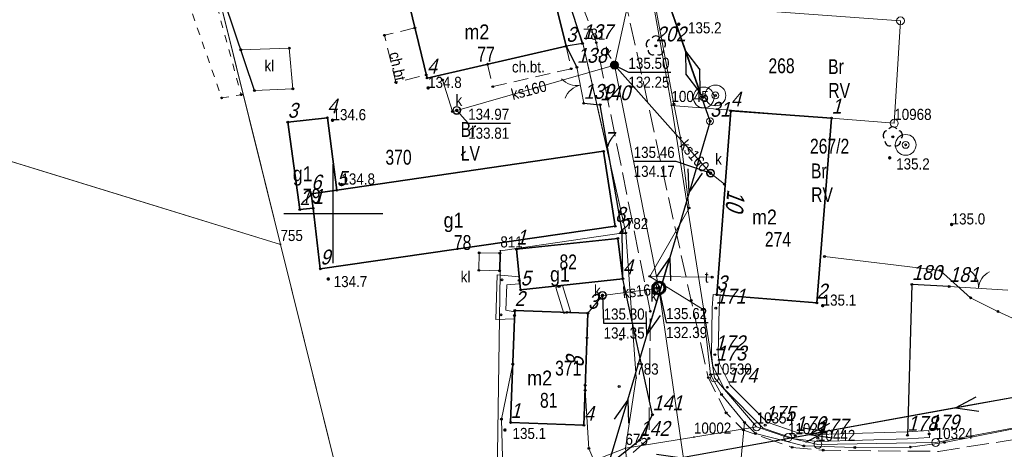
# Model space of a CAD drawing. Header units: metres. Extents: x 5548743 to 5556416, y 5707500 to 5714000.
# Tile 11 of 244: x 5551368 to 5551468, y 5711376 to 5711420. Entities that reach past the tile are written whole.
import ezdxf
from ezdxf.enums import TextEntityAlignment as Align

# ---------------------------------------------------------------- set-up
doc = ezdxf.new("R2010")
doc.units = ezdxf.units.M
for name, pattern in [('0.75_0.75', [1.5, 0.75, -0.75]), ('1.5_0.75', [2.25, 1.5, -0.75]), ('2.25_0.75', [3, 2.25, -0.75]), ('219-1000', [0]), ('otob_1000', [0]), ('suep_nn_1000', [0])]:
    doc.linetypes.add(name, pattern=pattern)
doc.layers.get('0').update_dxf_attribs({"color": 2, "lineweight": 5})
doc.styles.get("Standard").update_dxf_attribs({"font": 'Working1250', "width": 0.75})
doc.linetypes.add('902-1000', pattern='A,5,0,[1,ksztalty.shx,S=1,R=0,X=0,Y=0],5', length=10)
doc.linetypes.add('otdn_1000', pattern='A,7,0,[21,ksztalty.shx,S=0.7,R=0,X=0,Y=0]', length=7)

# ---------------------------------------------------------------- blocks, each defined once
blk = doc.blocks.new('PUNKTBUD')
at = {"color": 0}
blk.add_circle((0, 0), 0.09, dxfattribs=at)
blk = doc.blocks.new('203')
at = {"linetype": 'Continuous', "lineweight": 0}
h = blk.add_hatch(color=0, dxfattribs=at)
edge = h.paths.add_edge_path()
edge.add_arc((0, 0), 0.09, 0, 360)
blk = doc.blocks.new('202')
at = {"color": 0, "linetype": 'Continuous', "lineweight": 0}
blk.add_circle((0, 0), 0.4, dxfattribs=at)
blk = doc.blocks.new('SUEP1')
at = {"color": 0, "linetype": 'Continuous'}
for p, q in [((0, 0), (7.5, 0)), ((7.5, 0), (5.25, 0.75)), ((7.5, 0), (5.25, -0.75)), ((7.5, 0), (22.5, 0)), ((22.5, 0), (20.25, 0.75)), ((22.5, 0), (20.25, -0.75))]:
    blk.add_line(p, q, dxfattribs=at)
blk = doc.blocks.new('PW01')
at = {"linetype": 'Continuous', "lineweight": 13}
h = blk.add_hatch(color=0, dxfattribs=at)
edge = h.paths.add_edge_path()
edge.add_arc((0, 0), 0.18, 0, 360)
blk = doc.blocks.new('OK02')
at = {"color": 0, "linetype": 'Continuous', "lineweight": 0}
for centre, start, end in [((-2, 0), 0, 60), ((2, 0), 120, 180)]:
    blk.add_arc(centre, 2, start, end, dxfattribs=at)
blk = doc.blocks.new('US13')
at = {"color": 0, "linetype": 'Continuous', "lineweight": 13}
for radius in [1.05, 0.35]:
    blk.add_circle((0, 0), radius, dxfattribs=at)
blk = doc.blocks.new('OP021')
at = {"linetype": 'Continuous', "lineweight": 13}
h = blk.add_hatch(color=0, dxfattribs=at)
edge = h.paths.add_edge_path()
edge.add_arc((0, 0), 0.1, 0, 360)
at = {"color": 0, "linetype": 'Continuous', "lineweight": -3}
for centre, start, end in [((0, 0.5), 38.316, 141.684), ((-0.476, 0.154), 110.388, 213.756), ((0.476, 0.154), 326.244, 69.612), ((-0.294, -0.404), 182.272, 285.64), ((0.294, -0.404), 254.36, 357.728), ((0.294, -0.404), 254.36, 357.728)]:
    blk.add_arc(centre, 0.5, start, end, dxfattribs=at)
blk = doc.blocks.new('US22')
at = {"color": 0, "linetype": 'Continuous', "lineweight": 0}
blk.add_circle((0, 0), 0.4, dxfattribs=at)
blk = doc.blocks.new('US15')
at = {"color": 0, "linetype": 'Continuous', "lineweight": 13}
blk.add_circle((0, 0), 0.35, dxfattribs=at)
blk = doc.blocks.new('PIKIETAW1891')
at = {"color": 0}
blk.add_circle((0, 0), 0.09, dxfattribs=at)
blk = doc.blocks.new('RAMKA1000K')
at = {"color": 0}
for p, q in [((200, 395), (200, 405)), ((195, 400), (205, 400))]:
    blk.add_line(p, q, dxfattribs=at)

msp = doc.modelspace()

# ---------------------------------------------------------------- linework, layer by layer
at = {"layer": '217-kontur klasyfikacyjny', "color": 3, "linetype": 'CONTINUOUS', "lineweight": 18, "flags": 128}
for points in [[(5551385.18, 5711435.09), (5551392.75, 5711404.65)], [(5551392.75, 5711404.65), (5551385.18, 5711435.09)], [(5551284.39, 5711430.91), (5551380.08, 5711401.39)], [(5551425.21, 5711417.22), (5551422.02, 5711426.53)], [(5551457.26, 5711419.47), (5551432.31, 5711421.27)], [(5551432.31, 5711421.27), (5551434.14, 5711410.93)], [(5551432.31, 5711421.27), (5551457.26, 5711419.47)], [(5551456.63, 5711409.12), (5551457.26, 5711419.47)], [(5551457.26, 5711419.47), (5551456.63, 5711409.12)], [(5551426.57, 5711411.22), (5551425.21, 5711417.22)], [(5551429.54, 5711398.09), (5551426.57, 5711411.22)], [(5551434.14, 5711410.93), (5551456.63, 5711409.12)], [(5551456.63, 5711409.12), (5551434.14, 5711410.93)], [(5551434.14, 5711410.93), (5551438.48, 5711383.4)], [(5551392.75, 5711404.65), (5551394.68, 5711396.89)], [(5551394.68, 5711396.89), (5551392.75, 5711404.65)], [(5551380.08, 5711401.39), (5551394.68, 5711396.89)], [(5551430.59, 5711383.4), (5551429.54, 5711398.09)], [(5551394.68, 5711396.89), (5551399.03, 5711379.38)], [(5551429.5, 5711376.3), (5551430.59, 5711383.4)], [(5551438.48, 5711383.4), (5551442.74, 5711378.46)], [(5551399.03, 5711379.38), (5551401.99, 5711367.45)], [(5551442.74, 5711378.46), (5551445.9, 5711377.38)], [(5551460.81, 5711376.88), (5551469.09, 5711378.43)], [(5551445.9, 5711377.38), (5551448.93, 5711376.69)], [(5551448.93, 5711376.69), (5551460.81, 5711376.88)], [(5551416.5, 5711371.21), (5551429.5, 5711376.3)]]:
    msp.add_lwpolyline(points, dxfattribs=at)
at = {"layer": '218-kontur użytku gruntowego', "color": 3, "linetype": 'CONTINUOUS', "lineweight": 18, "flags": 128}
for points in [[(5551385.18, 5711435.09), (5551392.75, 5711404.65)], [(5551392.75, 5711404.65), (5551385.18, 5711435.09)], [(5551284.39, 5711430.91), (5551380.08, 5711401.39)], [(5551425.21, 5711417.22), (5551422.02, 5711426.53)], [(5551422.02, 5711426.53), (5551425.21, 5711417.22)], [(5551457.26, 5711419.47), (5551432.31, 5711421.27)], [(5551432.31, 5711421.27), (5551434.14, 5711410.93)], [(5551434.14, 5711410.93), (5551432.31, 5711421.27)], [(5551432.31, 5711421.27), (5551457.26, 5711419.47)], [(5551456.63, 5711409.12), (5551457.26, 5711419.47)], [(5551457.26, 5711419.47), (5551456.63, 5711409.12)], [(5551426.57, 5711411.22), (5551425.21, 5711417.22)], [(5551425.21, 5711417.22), (5551426.57, 5711411.22)], [(5551429.54, 5711398.09), (5551426.57, 5711411.22)], [(5551426.57, 5711411.22), (5551429.54, 5711398.09)], [(5551434.14, 5711410.93), (5551456.63, 5711409.12)], [(5551438.48, 5711383.4), (5551434.14, 5711410.93)], [(5551456.63, 5711409.12), (5551434.14, 5711410.93)], [(5551434.14, 5711410.93), (5551438.48, 5711383.4)], [(5551392.75, 5711404.65), (5551394.68, 5711396.89)], [(5551394.68, 5711396.89), (5551392.75, 5711404.65)], [(5551380.08, 5711401.39), (5551394.68, 5711396.89)], [(5551430.59, 5711383.4), (5551429.54, 5711398.09)], [(5551429.54, 5711398.09), (5551430.59, 5711383.4)], [(5551394.68, 5711396.89), (5551399.03, 5711379.38)], [(5551429.5, 5711376.3), (5551430.59, 5711383.4)], [(5551430.59, 5711383.4), (5551429.5, 5711376.3)], [(5551442.74, 5711378.46), (5551438.48, 5711383.4)], [(5551438.48, 5711383.4), (5551442.74, 5711378.46)], [(5551399.03, 5711379.38), (5551401.99, 5711367.45)], [(5551442.74, 5711378.46), (5551436.41, 5711377.43)], [(5551436.41, 5711377.43), (5551442.74, 5711378.46)], [(5551445.9, 5711377.38), (5551442.74, 5711378.46)], [(5551442.74, 5711378.46), (5551445.9, 5711377.38)], [(5551469.09, 5711378.43), (5551460.81, 5711376.88)], [(5551460.81, 5711376.88), (5551469.09, 5711378.43)], [(5551436.41, 5711377.43), (5551429.5, 5711376.3)], [(5551429.5, 5711376.3), (5551436.41, 5711377.43)], [(5551448.93, 5711376.69), (5551445.9, 5711377.38)], [(5551445.9, 5711377.38), (5551448.93, 5711376.69)], [(5551460.81, 5711376.88), (5551448.93, 5711376.69)], [(5551448.93, 5711376.69), (5551460.81, 5711376.88)], [(5551416.5, 5711371.21), (5551429.5, 5711376.3)], [(5551429.5, 5711376.3), (5551416.5, 5711371.21)], [(5551429.5, 5711376.3), (5551430.27, 5711367.18)], [(5551430.27, 5711367.18), (5551429.5, 5711376.3)]]:
    msp.add_lwpolyline(points, dxfattribs=at)
at = {"layer": '219-działka ewidencyjna', "color": 7, "linetype": '219-1000', "lineweight": 18, "flags": 128}
for points in [[(5551385.18, 5711435.09), (5551394.68, 5711396.89)], [(5551394.68, 5711396.89), (5551284.39, 5711430.91)], [(5551422.02, 5711426.53), (5551425.21, 5711417.22)], [(5551432.31, 5711421.27), (5551457.26, 5711419.47)], [(5551432.31, 5711421.27), (5551434.14, 5711410.93)], [(5551457.26, 5711419.47), (5551456.63, 5711409.12)], [(5551425.21, 5711417.22), (5551429.54, 5711398.09)], [(5551434.14, 5711410.93), (5551438.48, 5711383.4)], [(5551434.14, 5711410.93), (5551456.63, 5711409.12)], [(5551429.54, 5711398.09), (5551416.87, 5711396.24)], [(5551429.54, 5711398.09), (5551430.59, 5711383.4)], [(5551394.68, 5711396.89), (5551401.99, 5711367.45)], [(5551416.87, 5711396.24), (5551416.5, 5711371.21)], [(5551430.59, 5711383.4), (5551429.5, 5711376.3)], [(5551438.48, 5711383.4), (5551442.74, 5711378.46)], [(5551442.74, 5711378.46), (5551436.41, 5711377.43)], [(5551442.74, 5711378.46), (5551445.9, 5711377.38)], [(5551469.09, 5711378.43), (5551460.81, 5711376.88)], [(5551436.41, 5711377.43), (5551429.5, 5711376.3)], [(5551445.9, 5711377.38), (5551448.93, 5711376.69)], [(5551448.93, 5711376.69), (5551460.81, 5711376.88)], [(5551429.5, 5711376.3), (5551416.5, 5711371.21)], [(5551429.5, 5711376.3), (5551430.27, 5711367.18)]]:
    msp.add_lwpolyline(points, dxfattribs=at)
at = {"layer": '312-budynek ewidencyjny', "color": 7, "linetype": 'CONTINUOUS', "lineweight": 35, "flags": 128}
for points in [[(5551421.48, 5711425.07), (5551423.52, 5711416.9)], [(5551409.47, 5711413.69), (5551407.42, 5711422.17)], [(5551423.52, 5711416.9), (5551409.47, 5711413.69)], [(5551395.41, 5711409.23), (5551399.41, 5711409.67)], [(5551399.41, 5711409.67), (5551400.35, 5711402.35)], [(5551438.71, 5711391.8), (5551440.13, 5711410.37)], [(5551440.13, 5711410.37), (5551450.3, 5711409.65)], [(5551450.3, 5711409.65), (5551448.82, 5711390.97)], [(5551396.62, 5711400.4), (5551395.41, 5711409.23)], [(5551400.35, 5711402.35), (5551427.28, 5711406.29)], [(5551427.28, 5711406.29), (5551428.46, 5711398.72)], [(5551400.35, 5711402.35), (5551397.79, 5711401.98)], [(5551397.79, 5711401.98), (5551400.35, 5711402.35)], [(5551397.79, 5711401.98), (5551397.97, 5711400.53)], [(5551397.97, 5711400.53), (5551397.79, 5711401.98)], [(5551397.97, 5711400.53), (5551396.62, 5711400.4)], [(5551398.7, 5711394.41), (5551397.97, 5711400.53)], [(5551428.46, 5711398.72), (5551398.7, 5711394.41)], [(5551418.49, 5711396.41), (5551428.74, 5711397.49)], [(5551428.74, 5711397.49), (5551429.23, 5711393.42)], [(5551418.92, 5711392.29), (5551418.49, 5711396.41)], [(5551429.23, 5711393.42), (5551418.92, 5711392.29)], [(5551448.82, 5711390.97), (5551438.71, 5711391.8)], [(5551417.91, 5711378.9), (5551418.32, 5711390.21)], [(5551418.32, 5711390.21), (5551425.71, 5711389.94)], [(5551425.71, 5711389.94), (5551425.3, 5711378.62)], [(5551425.3, 5711378.62), (5551417.91, 5711378.9)]]:
    msp.add_lwpolyline(points, dxfattribs=at)
at = {"layer": 'brama', "color": 7, "linetype": 'otob_1000', "lineweight": 18, "flags": 128}
for points in [[(5551425.28, 5711411.14), (5551424.6, 5711414.78)], [(5551462.17, 5711392.64), (5551468.09, 5711392.27)]]:
    msp.add_lwpolyline(points, dxfattribs=at)
at = {"layer": 'chodnik', "color": 7, "linetype": '1.5_0.75', "lineweight": 18, "flags": 128}
for points in [[(5551408.25, 5711418.75), (5551405.18, 5711418.01), (5551406.32, 5711413.26), (5551409.39, 5711414)], [(5551415.59, 5711415.09), (5551416.11, 5711412.82), (5551424.02, 5711414.63), (5551423.5, 5711416.9)]]:
    msp.add_lwpolyline(points, close=True, dxfattribs=at)
at = {"layer": 'jezdnia', "color": 7, "linetype": '2.25_0.75', "lineweight": 18, "flags": 128}
msp.add_lwpolyline([(5551172.09, 5711540.78), (5551175.55, 5711541.48), (5551179.08, 5711541.81), (5551182.67, 5711541.28), (5551184.52, 5711540.66), (5551199.48, 5711533.25), (5551229.75, 5711519.43), (5551232.58, 5711518.54), (5551237.97, 5711517.08), (5551246, 5711516), (5551265.86, 5711515.51), (5551285.84, 5711514.34), (5551298.12, 5711510.6), (5551299.87, 5711510.1), (5551304.6, 5711507.06), (5551344.36, 5711475.83), (5551354.22, 5711468.39), (5551360.8, 5711464.06), (5551374.1, 5711456.68), (5551402.05, 5711446.48), (5551407.78, 5711444.12), (5551410.66, 5711442.85), (5551414.33, 5711440.51), (5551417.63, 5711437.78), (5551420.15, 5711433.54), (5551421.37, 5711431.1), (5551426.56, 5711417.26), (5551432.01, 5711390.13), (5551431.87, 5711377.29), (5551426.97, 5711372.97), (5551427.74, 5711369.97), (5551440.19, 5711371.8), (5551450.56, 5711371.32), (5551462.05, 5711371.81), (5551478.14, 5711373.67), (5551488.68, 5711375.38), (5551516.03, 5711380.25), (5551543.48, 5711385.9), (5551551.63, 5711387.01), (5551565.67, 5711387.79), (5551572.21, 5711387.75), (5551583.47, 5711386.8), (5551583.96, 5711391.49), (5551566.2, 5711392.76), (5551550.45, 5711392.17), (5551542.24, 5711391.21), (5551487.59, 5711380.11), (5551461.08, 5711375.98), (5551449.46, 5711376.1), (5551446.32, 5711376.39), (5551441.41, 5711378.14), (5551439.66, 5711379.88), (5551437.86, 5711383.43), (5551436.13, 5711391.22), (5551429.65, 5711420.76), (5551427.26, 5711427.87), (5551425.61, 5711431.8), (5551422.03, 5711437.63), (5551419.19, 5711441.14), (5551415.93, 5711444.01), (5551412.67, 5711446), (5551409.41, 5711447.67), (5551403.68, 5711450.03), (5551375.77, 5711460.32), (5551363.25, 5711467.22), (5551356.64, 5711471.51), (5551346.66, 5711478.8), (5551307.36, 5711510.62), (5551302.62, 5711513.66), (5551298.56, 5711514.88), (5551286.23, 5711518.17), (5551273.73, 5711520.21), (5551268.88, 5711520.25), (5551264.12, 5711520.29), (5551254.29, 5711520.53), (5551243.63, 5711521.23), (5551236.96, 5711522.3), (5551231.68, 5711523.72), (5551223.67, 5711526.93), (5551218.56, 5711529.25), (5551196.45, 5711540.28), (5551189.04, 5711543.29), (5551182.56, 5711546.16), (5551169.98, 5711545.84), (5551167.74, 5711545.19)], close=True, dxfattribs=at)
at = {"layer": 'ogrodzenie trwałe', "color": 7, "linetype": '902-1000', "lineweight": 25, "flags": 128}
for points in [[(5551425.16, 5711417.17), (5551422.16, 5711426.53), (5551417.66, 5711434.24), (5551413.63, 5711439.01), (5551406.97, 5711442.35), (5551400.96, 5711444.12), (5551390.57, 5711446.91), (5551382.05, 5711447.48)], [(5551392.06, 5711412.42), (5551387.02, 5711427.46), (5551385.78, 5711434.8), (5551384.52, 5711438.56), (5551382.05, 5711447.48)], [(5551425.16, 5711417.17), (5551423.52, 5711416.9)], [(5551423.52, 5711416.9), (5551424.6, 5711414.78)], [(5551425.28, 5711411.14), (5551426.94, 5711411)], [(5551429.23, 5711393.42), (5551429.16, 5711398.23), (5551426.94, 5711411)], [(5551426.46, 5711373.59), (5551430.92, 5711377.1), (5551432.23, 5711379.68), (5551429.23, 5711393.42)], [(5551462.17, 5711392.64), (5551458.41, 5711392.85), (5551457.96, 5711377.61)]]:
    msp.add_lwpolyline(points, dxfattribs=at)
at = {"layer": 'osadnik  szambo', "color": 34, "linetype": 'CONTINUOUS', "lineweight": 18, "flags": 128}
for points in [[(5551390.68, 5711416.54), (5551395.57, 5711416.71), (5551395.93, 5711412.6), (5551392.06, 5711412.42)], [(5551416.82, 5711396), (5551416.78, 5711394.23), (5551414.71, 5711394.27), (5551414.74, 5711396.04)]]:
    msp.add_lwpolyline(points, close=True, dxfattribs=at)
at = {"layer": 'przewód elektroenergetyczny niskiego napięcia', "color": 1, "linetype": 'suep_nn_1000', "lineweight": 18, "flags": 128}
for points in [[(5551429.62, 5711433.49), (5551438.04, 5711409.33)], [(5551438.04, 5711409.33), (5551427.6, 5711374)], [(5551427.6, 5711374), (5551438.04, 5711409.33)], [(5551427.6, 5711374), (5551470.19, 5711381.7)]]:
    msp.add_lwpolyline(points, dxfattribs=at)
at = {"layer": 'przewód kanalizacyjny', "color": 34, "linetype": 'CONTINUOUS', "lineweight": 18, "flags": 128}
for points in [[(5551248.99, 5711626.03), (5551264.5, 5711613.67), (5551273.27, 5711606.28), (5551302.49, 5711596.19), (5551334.97, 5711595.59), (5551372.21, 5711602.16), (5551376.68, 5711602.39), (5551379.2, 5711547.02), (5551371.73, 5711524.35), (5551421.06, 5711509.2), (5551418.45, 5711480.42), (5551415.44, 5711457.21), (5551432.89, 5711435.52), (5551428.39, 5711415), (5551432.87, 5711392.48), (5551435.75, 5711372.47)], [(5551428.39, 5711415), (5551412.47, 5711410.42), (5551412.04, 5711410.31), (5551411.03, 5711413.5)], [(5551428.39, 5711415), (5551438.09, 5711404.08), (5551439.5, 5711402.97)], [(5551425.71, 5711389.94), (5551427.18, 5711391.74), (5551432.87, 5711392.48)]]:
    msp.add_lwpolyline(points, dxfattribs=at)
at = {"layer": 'przewód telekomunikacyjny podziemny', "color": 30, "linetype": 'CONTINUOUS', "lineweight": 18, "flags": 128}
for points in [[(5551441.51, 5711378.91), (5551439.2, 5711381.74), (5551438.07, 5711383.74), (5551437.35, 5711390.3), (5551431.96, 5711393.66), (5551435.92, 5711400.56), (5551435.04, 5711407.64), (5551434.39, 5711411.06), (5551432.29, 5711422.19)], [(5551438.25, 5711393.58), (5551431.96, 5711393.66)], [(5551441.51, 5711378.91), (5551442.63, 5711377.79), (5551447.5, 5711376.53), (5551452.64, 5711376.37), (5551458.25, 5711376.42), (5551461.7, 5711376.89), (5551470.72, 5711378.67), (5551485.15, 5711380.36), (5551502.66, 5711383.68), (5551517.44, 5711386.58), (5551523.19, 5711388.35), (5551531.78, 5711389.7)], [(5551417.78, 5711369.88), (5551417.08, 5711375.36), (5551416.98, 5711379.23), (5551418.12, 5711384.79)], [(5551367.39, 5711331.37), (5551370.6, 5711335.78), (5551373.99, 5711340.34), (5551378.61, 5711345.96), (5551382.6, 5711351.02), (5551387.8, 5711356.59), (5551391.98, 5711360.61), (5551398.25, 5711364.69), (5551402.69, 5711365.78), (5551409.81, 5711367.72), (5551417.78, 5711369.88), (5551423.97, 5711371.19), (5551427.7, 5711369.1), (5551430.84, 5711368.84), (5551433.57, 5711369.08), (5551440.7, 5711368.08), (5551440.78, 5711371.02), (5551441.51, 5711378.91)]]:
    msp.add_lwpolyline(points, dxfattribs=at)
at = {"layer": 'przewód wodociągowy', "color": 5, "linetype": 'CONTINUOUS', "lineweight": 18, "flags": 128}
for points in [[(5551482.27, 5711383.21), (5551467.1, 5711390.11), (5551464.34, 5711391.49), (5551461.25, 5711394.26), (5551449.58, 5711395.67)], [(5551425.43, 5711382.15), (5551425.81, 5711376.28), (5551428.42, 5711370.15)]]:
    msp.add_lwpolyline(points, dxfattribs=at)
at = {"layer": 'rzedna-Atr2', "color": 7, "flags": 128}
for points in [[(5551428.39, 5711415), (5551429.8, 5711414.27), (5551434.083, 5711414.27)], [(5551412.47, 5711410.42), (5551413.62, 5711409.12), (5551417.911, 5711409.12)], [(5551438.09, 5711404.08), (5551434.61, 5711405.27), (5551430.327, 5711405.27)], [(5551427.18, 5711391.74), (5551427.29, 5711388.94), (5551431.621, 5711388.94)], [(5551432.87, 5711392.48), (5551433.6, 5711388.99), (5551437.835, 5711388.99)]]:
    msp.add_lwpolyline(points, dxfattribs=at)
at = {"layer": 'rów melioracyjny (poligon)', "color": 7, "linetype": '0.75_0.75', "lineweight": 18, "flags": 128}
msp.add_lwpolyline([(5551388.74, 5711411.68), (5551390.71, 5711412), (5551386.52, 5711427.38), (5551384.74, 5711434.64), (5551383.43, 5711438.38), (5551381.77, 5711442.41), (5551380.37, 5711437.88), (5551381.58, 5711434.13), (5551383.46, 5711426.89)], close=True, dxfattribs=at)
at = {"layer": 'studnia kanalizacyjna', "color": 34, "linetype": 'CONTINUOUS', "lineweight": 18, "flags": 128}
for points in [[(5551428.66, 5711414.89), (5551428.63, 5711414.82), (5551428.59, 5711414.78), (5551428.54, 5711414.74), (5551428.48, 5711414.71), (5551428.42, 5711414.7), (5551428.36, 5711414.7), (5551428.3, 5711414.71), (5551428.24, 5711414.74), (5551428.19, 5711414.77), (5551428.15, 5711414.81), (5551428.12, 5711414.87), (5551428.1, 5711414.93), (5551428.09, 5711414.99), (5551428.1, 5711415.05), (5551428.11, 5711415.11), (5551428.14, 5711415.17), (5551428.18, 5711415.21), (5551428.23, 5711415.26), (5551428.29, 5711415.29), (5551428.35, 5711415.3), (5551428.41, 5711415.3), (5551428.47, 5711415.29), (5551428.53, 5711415.26), (5551428.58, 5711415.22), (5551428.62, 5711415.18), (5551428.65, 5711415.13), (5551428.68, 5711415.07), (5551428.69, 5711415.01), (5551428.68, 5711414.95)], [(5551433.47, 5711392.5), (5551433.47, 5711392.38), (5551433.43, 5711392.26), (5551433.37, 5711392.14), (5551433.28, 5711392.04), (5551433.19, 5711391.97), (5551433.08, 5711391.92), (5551432.95, 5711391.88), (5551432.83, 5711391.88), (5551432.7, 5711391.91), (5551432.59, 5711391.96), (5551432.48, 5711392.02), (5551432.39, 5711392.12), (5551432.33, 5711392.23), (5551432.29, 5711392.35), (5551432.27, 5711392.47), (5551432.28, 5711392.59), (5551432.32, 5711392.71), (5551432.38, 5711392.82), (5551432.46, 5711392.92), (5551432.56, 5711393), (5551432.67, 5711393.05), (5551432.8, 5711393.08), (5551432.92, 5711393.08), (5551433.05, 5711393.06), (5551433.16, 5711393.01), (5551433.26, 5711392.94), (5551433.36, 5711392.84), (5551433.42, 5711392.74), (5551433.46, 5711392.62)]]:
    msp.add_lwpolyline(points, close=True, dxfattribs=at)
at = {"layer": 'ściana oporowa (linia)', "color": 0, "lineweight": 18}
for p, q in [((5551416.423, 5711389.3), (5551416.56, 5711393.823)), ((5551416.56, 5711393.823), (5551418.782, 5711393.6)), ((5551418.782, 5711393.6), (5551418.77, 5711393.25)), ((5551422.475, 5711392.539), (5551422.81, 5711392.64)), ((5551423.265, 5711389.919), (5551422.475, 5711392.539)), ((5551438.26, 5711390.466), (5551438.361, 5711391.826)), ((5551438.361, 5711391.826), (5551438.71, 5711391.8)), ((5551418.285, 5711389.36), (5551418.3, 5711389.71)), ((5551423.265, 5711389.919), (5551423.6, 5711390.02)), ((5551438.169, 5711385.73), (5551438.26, 5711390.466)), ((5551418.285, 5711389.36), (5551416.423, 5711389.3)), ((5551438.316, 5711384.605), (5551438.169, 5711385.73)), ((5551439.488, 5711382.25), (5551438.316, 5711384.605)), ((5551443.404, 5711378.318), (5551439.488, 5711382.25)), ((5551446.562, 5711377.235), (5551443.404, 5711378.318)), ((5551460.171, 5711377.391), (5551460.15, 5711377.74)), ((5551448.896, 5711376.968), (5551446.562, 5711377.235)), ((5551457.976, 5711377.26), (5551448.896, 5711376.968)), ((5551460.171, 5711377.391), (5551457.976, 5711377.26))]:
    msp.add_line(p, q, dxfattribs=at)
at = {"layer": 'ściana oporowa (linia)', "color": 0, "linetype": 'otdn_1000', "lineweight": 18}
for p, q in [((5551417.437, 5711390.24), (5551417.52, 5711392.797)), ((5551417.52, 5711392.797), (5551418.758, 5711392.9)), ((5551418.758, 5711392.9), (5551418.77, 5711393.25)), ((5551423.145, 5711392.741), (5551422.81, 5711392.64)), ((5551423.935, 5711390.121), (5551423.145, 5711392.741)), ((5551439.059, 5711391.774), (5551438.71, 5711391.8)), ((5551438.96, 5711390.434), (5551439.059, 5711391.774)), ((5551418.315, 5711390.06), (5551417.437, 5711390.24)), ((5551418.315, 5711390.06), (5551418.3, 5711389.71)), ((5551423.935, 5711390.121), (5551423.6, 5711390.02)), ((5551438.871, 5711385.77), (5551438.96, 5711390.434)), ((5551439.004, 5711384.815), (5551438.871, 5711385.77)), ((5551440.072, 5711382.67), (5551439.004, 5711384.815)), ((5551443.796, 5711378.942), (5551440.072, 5711382.67)), ((5551446.718, 5711377.925), (5551443.796, 5711378.942)), ((5551448.924, 5711377.672), (5551446.718, 5711377.925)), ((5551457.944, 5711377.96), (5551448.924, 5711377.672)), ((5551460.129, 5711378.089), (5551457.944, 5711377.96)), ((5551460.129, 5711378.089), (5551460.15, 5711377.74))]:
    msp.add_line(p, q, dxfattribs=at)

# ---------------------------------------------------------------- block references
at = {"layer": '202-punkt graniczny', "color": 7, "linetype": 'CONTINUOUS', "lineweight": 18}
for p in [(5551457.26, 5711419.47), (5551456.63, 5711409.12), (5551438.48, 5711383.4), (5551442.74, 5711378.46), (5551445.9, 5711377.38), (5551448.93, 5711376.69), (5551460.81, 5711376.88)]:
    msp.add_blockref('202', p, dxfattribs=at)
at = {"layer": '203-punkt graniczny', "color": 7, "linetype": 'CONTINUOUS', "lineweight": 18}
for p in [(5551425.21, 5711417.22), (5551434.14, 5711410.93), (5551429.54, 5711398.09), (5551394.68, 5711396.89), (5551416.87, 5711396.24), (5551430.59, 5711383.4), (5551436.41, 5711377.43), (5551429.5, 5711376.3)]:
    msp.add_blockref('203', p, dxfattribs=at)
at = {"layer": 'brama', "color": 7, "linetype": 'CONTINUOUS', "lineweight": 18}
for p, rotation in [((5551424.94, 5711412.96), 100.582), ((5551465.13, 5711392.455), 356.424)]:
    msp.add_blockref('OK02', p, dxfattribs=dict(at, rotation=rotation))
at = {"layer": 'drzewo liściaste', "color": 94, "linetype": 'CONTINUOUS', "lineweight": 18}
for p in [(5551432.57, 5711416.94), (5551456.48, 5711407.75)]:
    msp.add_blockref('OP021', p, dxfattribs=at)
at = {"layer": 'pikieta naturalna', "color": 7, "linetype": 'CONTINUOUS', "lineweight": 13}
for p in [(5551434.88, 5711419.13), (5551409.58, 5711412.69), (5551399.93, 5711409.43), (5551456.17, 5711405.63), (5551400.83, 5711402.93), (5551462.42, 5711398.9), (5551399.5, 5711393.39), (5551449.4, 5711390.7), (5551417.33, 5711378.14)]:
    msp.add_blockref('PW01', p, dxfattribs=at)
at = {"layer": 'przewód elektroenergetyczny niskiego napięcia', "color": 1, "linetype": 'CONTINUOUS', "lineweight": 18}
for p, rotation in [((5551429.62, 5711433.49), 289.214), ((5551438.04, 5711409.33), 109.214), ((5551438.04, 5711409.33), 253.538), ((5551427.6, 5711374), 73.538), ((5551470.19, 5711381.7), 190.248), ((5551427.6, 5711374), 10.248)]:
    msp.add_blockref('SUEP1', p, dxfattribs=dict(at, rotation=rotation))
at = {"layer": 'Punkt budynku', "color": 5, "linetype": 'CONTINUOUS', "lineweight": 13}
for p in [(5551423.52, 5711416.9), (5551409.47, 5711413.69), (5551399.41, 5711409.67), (5551440.13, 5711410.37), (5551450.3, 5711409.65), (5551395.41, 5711409.23), (5551427.28, 5711406.29), (5551397.79, 5711401.98), (5551400.35, 5711402.35), (5551397.97, 5711400.53), (5551396.62, 5711400.4), (5551428.46, 5711398.72), (5551428.74, 5711397.49), (5551418.49, 5711396.41), (5551398.7, 5711394.41), (5551429.23, 5711393.42), (5551418.92, 5711392.29), (5551438.71, 5711391.8), (5551448.82, 5711390.97), (5551418.32, 5711390.21), (5551425.71, 5711389.94), (5551425.62, 5711387.44), (5551429.03, 5711387.31), (5551425.44, 5711382.66), (5551428.86, 5711382.54), (5551417.91, 5711378.9), (5551425.3, 5711378.62)]:
    msp.add_blockref('PUNKTBUD', p, dxfattribs=at)
at = {"layer": 'Punkt roboczy BDOT GESUT K1', "color": 6, "linetype": 'CONTINUOUS', "lineweight": 18}
for p in [(5551408.25, 5711418.75), (5551434.88, 5711419.13), (5551405.18, 5711418.01), (5551390.68, 5711416.54), (5551395.57, 5711416.71), (5551423.5, 5711416.9), (5551423.52, 5711416.9), (5551423.52, 5711416.9), (5551425.16, 5711417.17), (5551425.16, 5711417.17), (5551426.56, 5711417.26), (5551432.57, 5711416.94), (5551415.59, 5711415.09), (5551424.02, 5711414.63), (5551424.6, 5711414.78), (5551424.6, 5711414.78), (5551428.09, 5711414.99), (5551428.1, 5711415.05), (5551428.1, 5711414.93), (5551428.11, 5711415.11), (5551428.12, 5711414.87), (5551428.14, 5711415.17), (5551428.15, 5711414.81), (5551428.18, 5711415.21), (5551428.19, 5711414.77), (5551428.23, 5711415.26), (5551428.24, 5711414.74), (5551428.29, 5711415.29), (5551428.3, 5711414.71), (5551428.35, 5711415.3), (5551428.36, 5711414.7), (5551428.39, 5711415), (5551428.39, 5711415), (5551428.39, 5711415), (5551428.39, 5711415), (5551428.41, 5711415.3), (5551428.42, 5711414.7), (5551428.47, 5711415.29), (5551428.48, 5711414.71), (5551428.53, 5711415.26), (5551428.54, 5711414.74), (5551428.58, 5711415.22), (5551428.59, 5711414.78), (5551428.62, 5711415.18), (5551428.63, 5711414.82), (5551428.65, 5711415.13), (5551428.66, 5711414.89), (5551428.68, 5711415.07), (5551428.68, 5711414.95), (5551428.69, 5711415.01), (5551409.39, 5711414), (5551411.03, 5711413.5), (5551392.06, 5711412.42), (5551392.06, 5711412.42), (5551395.93, 5711412.6), (5551406.32, 5711413.26), (5551409.58, 5711412.69), (5551416.11, 5711412.82), (5551388.74, 5711411.68), (5551390.71, 5711412), (5551437.39, 5711411.73), (5551438.58, 5711411.93), (5551412.47, 5711410.42), (5551412.47, 5711410.42), (5551412.47, 5711410.42), (5551425.28, 5711411.14), (5551425.28, 5711411.14), (5551426.94, 5711411), (5551426.94, 5711411), (5551434.39, 5711411.06), (5551399.93, 5711409.43), (5551412.04, 5711410.31), (5551438.04, 5711409.33), (5551438.04, 5711409.33), (5551435.04, 5711407.64), (5551456.48, 5711407.75), (5551457.78, 5711406.94), (5551456.17, 5711405.63), (5551438.09, 5711404.08), (5551438.09, 5711404.08), (5551438.09, 5711404.08), (5551400.83, 5711402.93), (5551439.5, 5711402.97), (5551435.92, 5711400.56), (5551462.42, 5711398.9), (5551429.16, 5711398.23), (5551414.74, 5711396.04), (5551416.82, 5711396), (5551449.58, 5711395.67), (5551414.71, 5711394.27), (5551416.78, 5711394.23), (5551431.96, 5711393.66), (5551431.96, 5711393.66), (5551438.25, 5711393.58), (5551461.25, 5711394.26), (5551399.5, 5711393.39), (5551417.04, 5711393.31), (5551418.77, 5711393.25), (5551422.81, 5711392.64), (5551429.23, 5711393.42), (5551429.23, 5711393.42), (5551432.28, 5711392.59), (5551432.32, 5711392.71), (5551432.38, 5711392.82), (5551432.46, 5711392.92), (5551432.56, 5711393), (5551432.67, 5711393.05), (5551432.8, 5711393.08), (5551432.92, 5711393.08), (5551433.05, 5711393.06), (5551433.16, 5711393.01), (5551433.26, 5711392.94), (5551433.36, 5711392.84), (5551433.42, 5711392.74), (5551433.46, 5711392.62), (5551458.41, 5711392.85), (5551462.17, 5711392.64), (5551462.17, 5711392.64), (5551427.18, 5711391.74), (5551427.18, 5711391.74), (5551427.18, 5711391.74), (5551432.27, 5711392.47), (5551432.29, 5711392.35), (5551432.33, 5711392.23), (5551432.39, 5711392.12), (5551432.48, 5711392.02), (5551432.56, 5711392.47), (5551432.59, 5711391.96), (5551432.7, 5711391.91), (5551432.83, 5711391.88), (5551432.87, 5711392.48), (5551432.87, 5711392.48), (5551432.95, 5711391.88), (5551433.08, 5711391.92), (5551433.19, 5711391.97), (5551433.28, 5711392.04), (5551433.37, 5711392.14), (5551433.43, 5711392.26), (5551433.47, 5711392.5), (5551433.47, 5711392.38), (5551438.71, 5711391.8), (5551436.13, 5711391.22), (5551449.4, 5711390.7), (5551464.34, 5711391.49), (5551416.93, 5711389.77), (5551418.3, 5711389.71), (5551423.6, 5711390.02), (5551425.71, 5711389.94), (5551432.01, 5711390.13), (5551437.35, 5711390.3), (5551438.61, 5711390.45), (5551467.1, 5711390.11), (5551438.52, 5711385.75), (5551418.12, 5711384.79), (5551438.66, 5711384.71), (5551438.07, 5711383.74), (5551437.86, 5711383.43), (5551425.43, 5711382.15), (5551439.2, 5711381.74), (5551439.78, 5711382.46), (5551432.23, 5711379.68), (5551439.66, 5711379.88), (5551416.98, 5711379.23), (5551441.51, 5711378.91), (5551441.51, 5711378.91), (5551441.51, 5711378.91), (5551443.6, 5711378.63), (5551417.33, 5711378.14), (5551441.41, 5711378.14), (5551442.63, 5711377.79), (5551457.96, 5711377.61), (5551457.96, 5711377.61), (5551460.15, 5711377.74), (5551430.92, 5711377.1), (5551431.87, 5711377.29), (5551446.64, 5711377.58), (5551448.91, 5711377.32), (5551461.7, 5711376.89), (5551425.81, 5711376.28), (5551446.32, 5711376.39), (5551447.5, 5711376.53), (5551449.46, 5711376.1), (5551452.64, 5711376.37), (5551458.25, 5711376.42)]:
    msp.add_blockref('PIKIETAW1891', p, dxfattribs=at)
at = {"layer": 'rzedna', "color": 34, "linetype": 'CONTINUOUS', "lineweight": 18}
for p in [(5551428.39, 5711415), (5551412.47, 5711410.42), (5551438.09, 5711404.08), (5551432.87, 5711392.48), (5551427.18, 5711391.74)]:
    msp.add_blockref('PW01', p, dxfattribs=at)
at = {"layer": 'studnia kanalizacyjna', "color": 34, "linetype": 'CONTINUOUS', "lineweight": 18}
for p in [(5551412.47, 5711410.42), (5551438.09, 5711404.08), (5551427.18, 5711391.74)]:
    msp.add_blockref('US15', p, dxfattribs=at)
at = {"layer": 'studnia zwykła', "color": 5, "linetype": 'CONTINUOUS', "lineweight": 18}
for p in [(5551437.39, 5711411.73), (5551438.58, 5711411.93), (5551457.78, 5711406.94)]:
    msp.add_blockref('US13', p, dxfattribs=at)
at = {"layer": 'słup przewodów napowietrznych', "color": 7, "linetype": 'CONTINUOUS', "lineweight": 18}
msp.add_blockref('US15', (5551438.04, 5711409.33), dxfattribs=at)
at = {"layer": 'Wstawianie ramki sekcyjnej z opisem', "color": 7, "linetype": 'CONTINUOUS', "lineweight": 13}
msp.add_blockref('RAMKA1000K', (5551200, 5711000), dxfattribs=at)
msp.add_blockref('RAMKA1000K', (5551200, 5711000), dxfattribs=at)
msp.add_blockref('RAMKA1000K', (5551200, 5711000), dxfattribs=at)
msp.add_blockref('RAMKA1000K', (5551200, 5711000), dxfattribs=at)
at = {"layer": 'właz do komory lub kanału - okrągły', "color": 7, "linetype": 'CONTINUOUS', "lineweight": 18}
for p in [(5551428.39, 5711415), (5551412.47, 5711410.42), (5551438.09, 5711404.08), (5551432.56, 5711392.47), (5551427.18, 5711391.74)]:
    msp.add_blockref('US22', p, dxfattribs=at)

# ---------------------------------------------------------------- texts
at = {"layer": '202-punkt graniczny-Atr103', "color": 7, "width": 0.9}
for s, p in [('10968', (5551456.63, 5711409.12)), ('10968', (5551456.63, 5711409.12)), ('10530', (5551438.48, 5711383.4)), ('10530', (5551438.48, 5711383.4)), ('10354', (5551442.74, 5711378.46)), ('10354', (5551442.74, 5711378.46)), ('11027', (5551445.9, 5711377.38)), ('11027', (5551445.9, 5711377.38)), ('10442', (5551448.93, 5711376.69)), ('10442', (5551448.93, 5711376.69)), ('10324', (5551460.81, 5711376.88)), ('10324', (5551460.81, 5711376.88))]:
    msp.add_text(s, height=1.125, dxfattribs=at).set_placement(p, align=Align.BOTTOM_LEFT)
at = {"layer": '203-punkt graniczny-Atr103', "color": 7, "width": 0.9}
for s, p in [('781', (5551425.21, 5711417.22)), ('781', (5551425.21, 5711417.22)), ('10045', (5551434.14, 5711410.93)), ('10045', (5551434.14, 5711410.93)), ('782', (5551429.54, 5711398.09)), ('782', (5551429.54, 5711398.09)), ('755', (5551394.68, 5711396.89)), ('755', (5551394.68, 5711396.89)), ('811', (5551416.87, 5711396.24)), ('811', (5551416.87, 5711396.24)), ('783', (5551430.59, 5711383.4)), ('783', (5551430.59, 5711383.4)), ('10002', (5551436.41, 5711377.43)), ('10002', (5551436.41, 5711377.43)), ('675', (5551429.5, 5711376.3)), ('675', (5551429.5, 5711376.3))]:
    msp.add_text(s, height=1.125, dxfattribs=at).set_placement(p, align=Align.BOTTOM_LEFT)
at = {"layer": '209-oznaczenie konturu klasyfikacyjnego', "color": 3, "linetype": 'CONTINUOUS', "lineweight": 18, "width": 0.79}
for s, p in [('RV', (5551449.97, 5711413.19)), ('ŁV', (5551412.88, 5711406.84)), ('RV', (5551448.24, 5711402.66))]:
    msp.add_text(s, height=1.5, dxfattribs=at).set_placement(p, align=Align.TOP_LEFT)
at = {"layer": '210-oznaczenie konturu użytku gruntowego', "color": 3, "linetype": 'CONTINUOUS', "lineweight": 18, "width": 0.79}
for p in [(5551449.95, 5711414.09), (5551412.86, 5711407.74), (5551448.22, 5711403.56)]:
    msp.add_text('Br', height=1.5, dxfattribs=at).set_placement(p)
at = {"layer": '211-numer działki ewidencyjnej', "color": 7, "linetype": 'CONTINUOUS', "lineweight": 18, "width": 0.79}
for s, p in [('268', (5551443.93, 5711414.18)), ('371', (5551422.4, 5711383.64))]:
    msp.add_text(s, height=1.5, dxfattribs=at).set_placement(p)
for s, p in [('267/2', (5551448.12, 5711407.56)), ('370', (5551405.27, 5711406.44))]:
    msp.add_text(s, height=1.5, dxfattribs=at).set_placement(p, align=Align.TOP_LEFT)
at = {"layer": '238-Punkt adresowy budynku', "color": 7, "linetype": 'CONTINUOUS', "lineweight": 18, "oblique": 15, "width": 0.79}
for s, rotation, p in [('10', -95.667, (5551439.7, 5711401.43)), ('8', 87.92, (5551425.28, 5711384.99))]:
    msp.add_text(s, height=1.8, rotation=rotation, dxfattribs=at).set_placement(p, align=Align.CENTER)
at = {"layer": '312-oznaczenie budynku ewidencyjnego', "color": 7, "linetype": 'CONTINUOUS', "lineweight": 18, "width": 0.79}
for s, p in [('77', (5551414.54, 5711416.85)), ('79', (5551396.95, 5711402.52)), ('78', (5551412.18, 5711397.83)), ('274', (5551443.57, 5711398.15)), ('82', (5551422.84, 5711395.87)), ('81', (5551420.87, 5711381.89))]:
    msp.add_text(s, height=1.5, dxfattribs=at).set_placement(p, align=Align.TOP_LEFT)
at = {"layer": '312-oznaczenie budynku ewidencyjnego-Atr117', "color": 7, "width": 0.9}
for s, p in [('m2', (5551414.5, 5711418.35)), ('g1', (5551396.92, 5711404.02)), ('g1', (5551412.15, 5711399.33)), ('m2', (5551443.53, 5711399.65)), ('g1', (5551422.89, 5711393.88)), ('m2', (5551420.84, 5711383.39))]:
    msp.add_text(s, height=1.5, dxfattribs=at).set_placement(p, align=Align.MIDDLE_CENTER)
at = {"layer": 'chodnik-Atr17', "color": 7, "width": 0.9}
msp.add_text('ch.bt.', height=1.125, rotation=282.185, dxfattribs=at).set_placement((5551405.64, 5711416.19))
msp.add_text('ch.bt.', height=1.125, dxfattribs=at).set_placement((5551418.04, 5711414.25))
at = {"layer": 'osadnik  szambo-Atr17', "color": 34, "width": 0.9}
for p in [(5551393.06, 5711414.37), (5551412.87, 5711393.06)]:
    msp.add_text('kl', height=1.125, dxfattribs=at).set_placement(p)
at = {"layer": 'pikieta naturalna-Atr2', "color": 7, "width": 0.9}
for s, p in [('135.2', (5551435.81, 5711418.2)), ('134.8', (5551409.58, 5711412.69)), ('134.6', (5551399.93, 5711409.43)), ('135.2', (5551456.82, 5711404.45)), ('134.8', (5551400.83, 5711402.93)), ('135.0', (5551462.42, 5711398.9)), ('134.7', (5551400.05, 5711392.57)), ('135.1', (5551449.4, 5711390.7)), ('135.1', (5551418.1, 5711377.23))]:
    msp.add_text(s, height=1.125, dxfattribs=at).set_placement(p)
at = {"layer": 'przewód kanalizacyjny-Atr1', "color": 34, "width": 0.9}
for rotation, p in [(14.724, (5551418, 5711412.01)), (310.308, (5551435.31, 5711407.2)), (6.097, (5551429.21, 5711392.01))]:
    msp.add_text('ks160', height=1.125, rotation=rotation, dxfattribs=at).set_placement(p, align=Align.MIDDLE_LEFT)
at = {"layer": 'przewód telekomunikacyjny podziemny-Atr1', "color": 30, "width": 0.9}
msp.add_text('t', height=1.125, rotation=357.906, dxfattribs=at).set_placement((5551437.51, 5711393.59), align=Align.MIDDLE_LEFT)
at = {"layer": 'Punkt budynku-Atr104', "color": 5, "oblique": 15, "width": 0.9}
for s, p in [('3', (5551423.52, 5711416.9)), ('4', (5551409.47, 5711413.69)), ('4', (5551399.41, 5711409.67)), ('4', (5551440.13, 5711410.37)), ('1', (5551450.3, 5711409.65)), ('3', (5551395.41, 5711409.23)), ('7', (5551427.28, 5711406.29)), ('6', (5551397.79, 5711401.98)), ('5', (5551400.35, 5711402.35)), ('2', (5551396.62, 5711400.4)), ('1', (5551397.97, 5711400.53)), ('8', (5551428.46, 5711398.72)), ('2', (5551428.74, 5711397.49)), ('1', (5551418.49, 5711396.41)), ('9', (5551398.7, 5711394.41)), ('4', (5551429.23, 5711393.42)), ('5', (5551418.92, 5711392.29)), ('3', (5551438.71, 5711391.8)), ('2', (5551448.82, 5711390.97)), ('2', (5551418.32, 5711390.21)), ('3', (5551425.71, 5711389.94)), ('1', (5551417.91, 5711378.9)), ('4', (5551425.3, 5711378.62))]:
    msp.add_text(s, height=1.5, dxfattribs=at).set_placement(p, align=Align.BOTTOM_LEFT)
at = {"layer": 'Punkt roboczy BDOT GESUT K1-Atr103', "color": 6, "oblique": 15, "width": 0.9}
for s, p in [('137', (5551425.16, 5711417.17)), ('137', (5551425.16, 5711417.17)), ('202', (5551432.57, 5711416.94)), ('138', (5551424.6, 5711414.78)), ('138', (5551424.6, 5711414.78)), ('139', (5551425.28, 5711411.14)), ('139', (5551425.28, 5711411.14)), ('140', (5551426.94, 5711411)), ('140', (5551426.94, 5711411)), ('31', (5551438.04, 5711409.33)), ('31', (5551438.04, 5711409.33)), ('180', (5551458.41, 5711392.85)), ('181', (5551462.17, 5711392.64)), ('181', (5551462.17, 5711392.64)), ('171', (5551438.61, 5711390.45)), ('172', (5551438.52, 5711385.75)), ('173', (5551438.66, 5711384.71)), ('174', (5551439.78, 5711382.46)), ('141', (5551432.23, 5711379.68)), ('175', (5551443.6, 5711378.63)), ('179', (5551460.15, 5711377.74)), ('142', (5551430.92, 5711377.1)), ('176', (5551446.64, 5711377.58)), ('177', (5551448.91, 5711377.32)), ('178', (5551457.96, 5711377.61)), ('178', (5551457.96, 5711377.61))]:
    msp.add_text(s, height=1.5, dxfattribs=at).set_placement(p, align=Align.BOTTOM_LEFT)
at = {"layer": 'rzedna-Atr2', "color": 34, "width": 0.9}
for s, p in [('135.50', (5551429.8, 5711414.281)), ('134.97', (5551413.62, 5711409.131)), ('135.46', (5551430.327, 5711405.281)), ('135.30', (5551427.29, 5711388.951)), ('135.62', (5551433.6, 5711389.001))]:
    msp.add_text(s, height=1.125, dxfattribs=at).set_placement(p, align=Align.BOTTOM_LEFT)
at = {"layer": 'rzedna-Atr3', "color": 34, "width": 0.9}
for s, p in [('132.25', (5551429.8, 5711412.369)), ('133.81', (5551413.62, 5711407.219)), ('134.17', (5551430.327, 5711403.369)), ('134.35', (5551427.29, 5711387.039)), ('132.39', (5551433.6, 5711387.089))]:
    msp.add_text(s, height=1.125, dxfattribs=at).set_placement(p, align=Align.BOTTOM_LEFT)
at = {"layer": 'właz do komory lub kanału - okrągły-Atr17', "color": 7, "width": 0.9}
for p in [(5551427.43, 5711415.66), (5551412.34, 5711410.88), (5551438.55, 5711404.94), (5551426.32, 5711391.66), (5551432.03, 5711391.11)]:
    msp.add_text('k', height=1.125, dxfattribs=at).set_placement(p)

doc.saveas('drawing.dxf')
